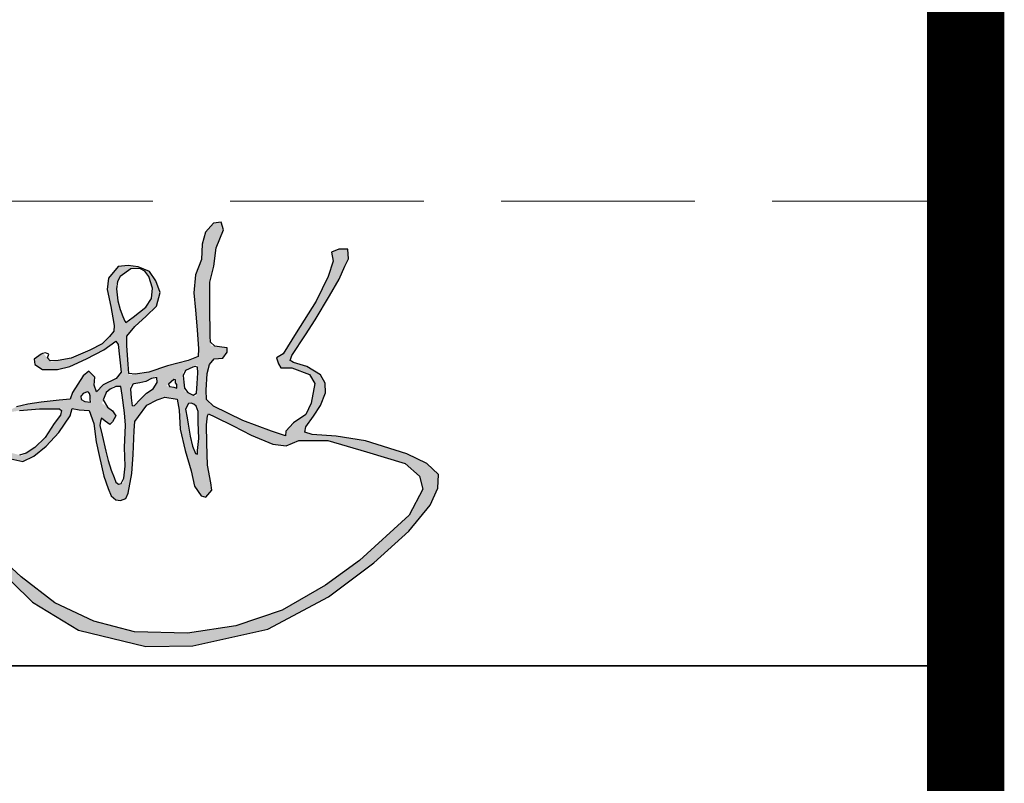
# Model space of a CAD drawing. Extents: x 1109697 to 1467097, y -139975 to 53891.
# Tile 139 of 256: x 1275675 to 1276947, y -122825 to -121839. Entities that reach past the tile are written whole.
import ezdxf

# ---------------------------------------------------------------- set-up
doc = ezdxf.new("R2010")
doc.units = 0
doc.header["$LTSCALE"] = 1000
doc.header["$MEASUREMENT"] = 0
doc.linetypes.add('DASH', pattern=[0.35, 0.25, -0.1])
doc.layers.add('PUB_TEXT', color=7, linetype='Continuous')
doc.layers.add('PUB_TITLE', color=4, linetype='Continuous')
doc.layers.add('不打印线', color=254, linetype='DASH', lineweight=0, plot=False)
doc.layers.add('图框', color=4, linetype='Continuous', lineweight=35)

# ---------------------------------------------------------------- blocks, each defined once
blk = doc.blocks.new('A$C64787331')
h = blk.add_hatch(color=256)
h.paths.add_polyline_path([(93811.26943449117, 17581.88924832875), (94013.76943449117, 16087.88924832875), (93932.26943449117, 14255.38924832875), (93978.76943449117, 12418.88924832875), (94139.76943449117, 11338.88924832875), (95020.76943449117, 10736.88924832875), (96130.26943449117, 9785.889248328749), (95964.76943449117, 8008.389248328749), (94433.76943449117, 7677.389248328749), (92116.26943449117, 7470.889248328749), (90005.76943449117, 6891.889248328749), (88847.26943449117, 6519.889248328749), (88710.76943449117, 4702.389248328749), (89181.76943449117, 2774.389248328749), (90169.76943449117, 1504.889248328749), (91205.26943449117, -1927.610751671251), (92100.76943449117, -7478.610751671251), (92594.26943449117, -12294.61075167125), (93334.26943449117, -18446.11075167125), (94233.26943449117, -26760.61075167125), (95270.26943449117, -36552.11075167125), (95565.76943449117, -40585.61075167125), (94778.26943449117, -42208.61075167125), (94778.26943449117, -44127.11075167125), (95615.26943449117, -46242.11075167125), (96550.76943449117, -47127.61075167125), (97848.76943449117, -46177.61075167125), (97848.76943449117, -41665.61075167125), (97346.76943449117, -31437.61075167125), (96342.76943449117, -25120.61075167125), (95138.76943449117, -16497.11075167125), (94623.76943449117, -8814.110751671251), (92993.26943449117, -1892.610751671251), (91172.76943449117, 3358.389248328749), (90793.26943449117, 5223.889248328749), (91336.76943449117, 5992.889248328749), (94869.26943449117, 6807.389248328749), (98265.76943449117, 6626.389248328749), (102658.7694344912, 5314.389248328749), (106553.2694344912, 3957.389248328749), (110312.2694344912, 2916.389248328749), (110855.7694344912, 3685.889248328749), (110357.2694344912, 4771.389248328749), (108772.2694344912, 5585.889248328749), (105873.7694344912, 6535.889248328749), (101571.7694344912, 7893.389248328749), (98356.26943449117, 9838.889248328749), (96363.76943449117, 12824.88924832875), (95457.76943449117, 16444.38924832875), (95774.76943449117, 19339.88924832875), (97460.76943449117, 22325.38924832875), (100968.7694344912, 26383.38924832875), (100507.2694344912, 27859.38924832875), (97553.26943449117, 27305.88924832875), (96537.76943449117, 24169.88924832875), (93029.76943449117, 20296.38924832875), (87859.76943449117, 15500.88924832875), (82909.26943449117, 11486.38924832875), (77946.26943449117, 6931.889248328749), (75003.26943449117, 3933.889248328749), (74871.76943449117, 3372.889248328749), (75791.76943449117, 3068.889248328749), (76996.76943449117, 3495.389248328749), (78254.26943449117, 4852.389248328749), (79635.76943449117, 6436.889248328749), (81734.26943449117, 8328.389248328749), (84088.26943449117, 10220.38924832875), (88130.76943449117, 13952.38924832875), (90689.76943449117, 16201.88924832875), (92838.76943449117, 17684.38924832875)])
h.paths.add_polyline_path([(139353.2694344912, 20365.88924832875), (138145.2694344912, 19509.38924832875), (138262.2694344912, 18613.88924832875), (139548.2694344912, 17757.38924832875), (142120.2694344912, 17757.38924832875), (144185.2694344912, 18263.38924832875), (146991.2694344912, 19548.38924832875), (149874.7694344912, 21105.38924832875), (151940.2694344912, 22545.88924832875), (152291.2694344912, 22000.88924832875), (152806.7694344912, 17339.88924832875), (151993.2694344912, 16276.88924832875), (149782.2694344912, 15172.88924832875), (148677.2694344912, 14006.88924832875), (148247.2694344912, 15111.38924832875), (148369.7694344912, 16460.88924832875), (147387.2694344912, 17503.88924832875), (146404.7694344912, 16706.38924832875), (144624.2694344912, 13884.38924832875), (144255.7694344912, 12780.38924832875), (142351.7694344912, 12595.88924832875), (139332.7694344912, 12284.88924832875), (137133.2694344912, 11923.88924832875), (135205.2694344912, 11502.38924832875), (133871.3100458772, 10859.08027013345), (133608.7694344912, 10509.38924832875), (135687.2694344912, 10870.38924832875), (139061.2694344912, 11171.38924832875), (142853.9275460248, 11171.38924832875), (142594.2694344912, 10072.88924832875), (141535.2694344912, 8675.389248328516), (140022.7694344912, 6332.889248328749), (138283.2694344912, 4670.889248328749), (136151.9275899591, 3270.017729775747), (134425.7694344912, 3726.389248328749), (133215.7694344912, 5086.389248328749), (132799.7694344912, 6257.389248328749), (132456.4194493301, 8028.591154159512), (132194.7694344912, 7692.889248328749), (131778.7694344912, 6446.389248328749), (132270.2694344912, 4746.389248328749), (132799.7694344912, 4179.389248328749), (134236.7694344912, 2743.889248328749), (136241.2694344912, 2290.889248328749), (138094.2694344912, 3197.389248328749), (140211.7694344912, 4897.389248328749), (142329.2694344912, 7201.889248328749), (144220.2694344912, 9959.889248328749), (144560.7694344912, 11206.38924832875), (145763.7694344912, 10989.38924832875), (147425.2694344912, 10894.38924832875), (148184.7694344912, 8712.889248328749), (148611.7694344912, 5582.889248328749), (149100.2694344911, 3340.389248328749), (149874.7694344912, -172.1107516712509), (150649.7694344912, -2255.610751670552), (151113.2694344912, -3485.610751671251), (151902.7694344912, -4157.110751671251), (152691.7694344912, -4274.110751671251), (153598.2694344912, -3923.610751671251), (154007.2694344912, -3047.610751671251), (154608.2694344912, 274.3892483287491), (154817.7694344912, 3466.889248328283), (154974.7694344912, 7497.389248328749), (155085.2694344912, 9010.889248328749), (155718.7694344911, 9893.389248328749), (157112.2694344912, 11749.38924832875), (159846.8833074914, 13196.16359652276), (162221.7694344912, 12780.88924832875), (162583.2694344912, 10924.38924832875), (162738.2694344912, 7727.889248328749), (163603.7694344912, 4150.889248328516), (164586.7694344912, 742.3892483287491), (165164.7694344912, -1857.110751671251), (166263.7694344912, -3474.610751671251), (167073.2694344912, -3705.610751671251), (168056.2694344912, -2492.610751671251), (167882.7694344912, -1279.610751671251), (167362.2694344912, 1666.889248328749), (167246.7694344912, 5363.889248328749), (167173.1214162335, 9559.799279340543), (167532.7694344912, 10339.38924832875), (168554.2694344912, 9829.389248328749), (171661.7694344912, 8293.889248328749), (174661.2694344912, 6707.889248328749), (178321.2694344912, 5245.389248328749), (180598.2694344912, 4920.389248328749), (182712.7694344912, 5813.889248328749), (187607.7694344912, 5836.389248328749), (194066.2694344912, 3928.389248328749), (200586.7694344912, 1985.889248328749), (202988.7694344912, -185.6107516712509), (203560.7694344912, -2356.610751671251), (201272.7694344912, -6699.610751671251), (192922.2694344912, -14356.11075167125), (187203.2694344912, -18470.11075167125), (179882.2694344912, -22698.11075167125), (172103.7694344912, -25326.61075167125), (163982.2694344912, -26583.61075167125), (155059.7694344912, -26355.11075167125), (148196.2694344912, -24526.61075167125), (141676.2694344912, -21441.11075167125), (135956.7694344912, -17098.61075167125), (131152.2694344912, -12641.61075167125), (127263.2694344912, -7613.610751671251), (124632.2694344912, -2928.110751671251), (123831.2694344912, -725.6107516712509), (124234.1579520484, 1488.03284034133), (124111.7694344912, 1460.889248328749), (123045.7694344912, -53.11075167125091), (122484.7694344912, -1959.110751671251), (122886.2694344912, -3398.610751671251), (125220.2694344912, -7075.110751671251), (130851.2694344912, -14448.61075167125), (137887.2694344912, -21334.11075167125), (145641.2694344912, -26068.11075167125), (156948.2694344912, -28777.61075167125), (164893.7694344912, -28677.11075167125), (177465.2694344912, -25863.61075167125), (187723.7694344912, -20438.11075167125), (195310.7694344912, -14719.61075167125), (201229.7694344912, -9437.110751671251), (204781.2694344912, -5021.610751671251), (206123.2694344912, -2183.110751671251), (206201.7694344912, 103.3892483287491), (204262.7694344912, 1953.889248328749), (200855.7694344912, 3616.889248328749), (193909.7694344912, 5781.889248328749), (188983.2694344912, 6544.389248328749), (184940.2694344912, 6855.389248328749), (183714.7694344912, 7229.389248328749), (183885.2694344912, 8113.389248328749), (185178.7694344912, 9915.889248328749), (186347.7694344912, 11706.88924832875), (187209.7694344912, 13858.88924832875), (187161.7694344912, 15485.38924832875), (186347.7694344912, 16872.38924832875), (184049.7694344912, 18259.38924832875), (181226.9926440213, 19099.32216442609), (181512.2694344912, 20124.88924832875), (183829.2694344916, 23592.38924832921), (185451.7694344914, 26113.88924832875), (187867.7694344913, 30150.38924832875), (189505.7694344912, 32948.38924832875), (190452.2694344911, 35154.88924832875), (191055.7694344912, 36407.88924832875), (190963.2694344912, 37985.88924832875), (189429.7694344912, 38032.38924832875), (188221.7694344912, 37521.88924832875), (188500.7694344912, 35990.38924832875), (187617.7694344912, 33437.38924832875), (185620.2694344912, 29259.88924832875), (182275.2694344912, 23922.38924832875), (180091.7694344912, 20394.88924832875), (178930.2694344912, 19745.38924832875), (179301.7694344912, 18724.38924832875), (179673.2694344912, 18074.38924832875), (181531.7694344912, 18027.88924832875), (184512.7694344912, 16923.38924832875), (185387.2694344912, 15408.38924832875), (184804.2694344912, 12087.38924832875), (183871.2694344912, 10222.88924832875), (181829.7694344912, 8824.389248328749), (180546.7694344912, 7426.389248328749), (180488.2694344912, 6610.389248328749), (178097.2694344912, 7426.389248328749), (173256.7694344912, 9174.389248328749), (168357.7694344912, 11621.38924832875), (167191.2694344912, 12728.38924832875), (167132.7694344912, 14301.38924832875), (167382.9332580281, 18299.00714844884), (168474.2694344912, 19545.38924832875), (169932.2694344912, 19661.88924832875), (170632.2694344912, 20710.38924832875), (170632.2694344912, 21409.88924832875), (169740.2694344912, 21544.38924832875), (167873.6317135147, 21824.09948786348), (167811.7694344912, 23378.38924832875), (167737.7694344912, 28349.38924832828), (167737.7694344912, 32481.88924832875), (168427.2694344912, 35121.88924832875), (168771.7694344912, 38221.38924832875), (170035.7694344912, 41263.38924832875), (169633.7694344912, 42525.88924832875), (168369.7694344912, 42353.88924832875), (166990.7694344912, 40861.38924832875), (166416.2694344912, 38852.88924832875), (166301.2694344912, 36269.88924832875), (165324.7694344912, 33687.38924832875), (165037.2694344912, 30645.38924832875), (165324.7694344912, 27775.38924832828), (165609.2694344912, 24448.38924832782), (165834.7694344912, 21250.38924832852), (165789.7694344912, 19944.38924832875), (164084.2694344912, 19271.88924832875), (160631.7694344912, 18366.88924832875), (157462.7694344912, 17349.38924832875), (154143.0779214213, 16863.70285803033), (154010.2694344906, 18649.88924833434), (153781.7694344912, 21766.88924832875), (153781.7694344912, 23390.38924832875), (155129.2694344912, 25013.88924832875), (156992.2694344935, 26756.38924833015), (158750.2694344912, 28408.88924832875), (159377.2694344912, 30711.38924832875), (158657.7694344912, 32684.38924832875), (157579.7694344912, 34267.88924832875), (155677.7694344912, 35027.88924832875), (153965.7694344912, 35281.38924832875), (152316.7694344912, 35091.38924832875), (150678.2694344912, 33125.38924832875), (150478.2694344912, 31227.38924832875), (151048.7694344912, 28376.38924832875), (151623.0071405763, 25276.47891971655), (151589.2694344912, 24227.88924832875), (150118.0339601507, 22390.07668326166), (147545.7694344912, 21026.88924832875), (144403.7694344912, 19690.88924832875), (141031.5661031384, 19074.01347478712), (139689.6456281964, 20477.46305447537), (139550.2694344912, 20437.38924832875)])
h.paths.add_polyline_path([(147420.4913572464, 14154.38381797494), (147833.9196184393, 12232.30505979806), (146106.1604710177, 12486.28207732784), (145994.7034891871, 13596.94112434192)], flags=16)
h.paths.add_polyline_path([(151438.0615136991, 14916.88924832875), (152779.7694344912, 14916.88924832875), (152993.7694344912, 13455.38924832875), (153386.2694344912, 10496.88924832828), (153529.2694344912, 8393.389248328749), (153386.2694344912, 4650.889248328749), (153457.7694344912, 1513.889248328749), (153152.8808926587, -1300.735478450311), (152071.6633411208, -1569.827739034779), (151620.7694344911, -409.1107516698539), (151120.7694344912, 862.8892483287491), (150620.7694344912, 2452.389248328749), (150256.7694344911, 4042.389248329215), (149620.2694344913, 6722.389248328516), (149158.4758671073, 8566.744265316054), (149529.2694344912, 9584.389248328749), (150120.2694344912, 9084.889248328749), (150893.2694344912, 8539.389248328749), (151348.2694344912, 8948.389248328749), (151939.2694344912, 9993.389248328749), (151348.2694344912, 10810.88924832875), (149589.261277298, 12105.71469737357), (150243.4429420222, 13849.13282585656)], flags=16)
h.paths.add_polyline_path([(155930.7694344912, 15544.88924832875), (156938.7694344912, 15768.88924832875), (158795.1444038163, 16696.10174613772), (158870.7694344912, 15600.88924832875), (158170.7694344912, 14537.88924832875), (157078.7694344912, 13782.38924832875), (155986.7694344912, 12747.38924832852), (154707.1189625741, 11393.80938990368), (154502.7694344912, 13027.38924832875), (154342.0893872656, 15073.90788553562), (154950.7694344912, 15376.88924832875)], flags=16)
h.paths.add_polyline_path([(153064.2694344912, 26684.88924832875), (152655.7694344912, 27838.38924832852), (152270.7694344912, 29327.38924832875), (151938.0584131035, 32085.91638615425), (152631.7694344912, 33435.38924832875), (154432.7694344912, 34726.88924832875), (156471.7530648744, 34735.52338096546), (157440.7694344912, 33387.38924832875), (158089.7694344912, 31441.38924832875), (157921.7694344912, 29687.88924832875), (156935.7694344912, 28270.38924832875), (154843.7694344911, 26588.88924832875), (153564.4275164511, 25655.34306663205)], flags=16)
h.paths.add_polyline_path([(161942.7694344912, 16279.56104601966), (161942.7694344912, 15538.88924832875), (162162.7694344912, 15256.88924832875), (162193.7694344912, 14629.88924832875), (161660.7694344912, 14786.88924832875), (160402.2083343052, 15004.93517698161)], flags=16)
h.paths.add_polyline_path([(165632.5722342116, 18564.10694868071), (165730.2694344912, 17201.88924832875), (165589.2694344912, 15410.88924832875), (165447.3060530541, 13237.03291930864), (163479.4716530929, 14144.51891447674), (163374.7694344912, 15656.38924832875), (163207.8824836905, 17387.24533806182)], flags=16)
h.paths.add_polyline_path([(163623.2694344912, 11126.88924832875), (164243.1280048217, 12202.769724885), (165387.2937144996, 11821.38115499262), (165739.7694344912, 10709.38924832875), (165765.2694344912, 8913.389248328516), (165853.7694344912, 6180.389248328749), (165633.2694344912, 4152.889248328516), (165633.2694344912, 3535.889248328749), (165324.2694344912, 3623.889248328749), (164838.7694344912, 4857.889248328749), (164397.7694344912, 6577.389248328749), (164088.7694344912, 8560.889248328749), (163926.7694344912, 9638.889248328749)], flags=16)
h.paths.add_polyline_path([(69467.26943449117, 10247.88924832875), (64126.76943449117, 5531.889248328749), (57832.26943449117, 482.3892483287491), (53016.26943449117, -3138.110751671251), (49630.76943449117, -5139.110751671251), (48724.76943449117, -5329.610751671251), (49773.76943449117, -4091.110751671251), (53302.26943449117, -375.1107516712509), (56258.76943449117, 2625.889248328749), (59505.26943449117, 7635.889248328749), (62062.76943449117, 12117.38924832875), (63614.26943449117, 15384.38924832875), (65160.76943449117, 19545.88924832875), (66450.76943449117, 21276.38924832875), (67077.76943449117, 22933.88924832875), (69122.26943449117, 24888.88924832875), (73055.26943449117, 27801.38924832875), (76433.26943449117, 30667.38924832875), (78469.26943449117, 32562.88924832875), (78376.26943449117, 33353.38924832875), (77533.76943449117, 33782.38924832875), (76913.76943449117, 33845.88924832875), (76722.76943449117, 33265.38924832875), (75435.26943449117, 31300.38924832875), (70241.26943449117, 26995.38924832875), (67726.26943449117, 25066.38924832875), (67277.26943449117, 24707.38924832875), (67412.26943449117, 26322.38924832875), (68066.76943449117, 29704.88924832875), (68418.76943449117, 33172.88924832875), (68922.26943449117, 35434.88924832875), (69928.26943449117, 37243.88924832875), (69635.26943449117, 38130.38924832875), (68241.26943449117, 38347.88924832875), (67456.76943449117, 37912.88924832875), (67012.76943449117, 35083.88924832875), (66246.76943449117, 29291.38924832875), (65481.26943449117, 24373.38924832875), (64861.76943449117, 23052.38924832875), (63137.76943449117, 21635.88924832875), (59689.76943449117, 19416.38924832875), (55322.26943449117, 16660.38924832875), (52832.26943449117, 15091.38924832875), (50111.76943449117, 14134.38924832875), (48541.26943449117, 14210.88924832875), (46489.15335441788, 14318.70990775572), (46205.76943449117, 14323.88924832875), (45468.76943449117, 13398.38924832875), (45545.26943449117, 12349.88924832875), (46620.26943449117, 11608.38924832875), (47746.76943449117, 11531.88924832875), (49180.26943449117, 12042.88924832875), (51253.76943449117, 13117.38924832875), (56288.26943449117, 15855.88924832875), (60124.26943449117, 18533.38924832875), (62405.76943449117, 20041.88924832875), (63594.76943449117, 20812.38924832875), (63626.76943449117, 20298.88924832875), (63080.26943449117, 18179.88924832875), (60186.76943449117, 11242.38924832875), (55993.26943449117, 4506.389248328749), (49332.76943449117, -3298.110751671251), (46454.26943449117, -6255.110751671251), (40593.76943449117, -10464.61075167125), (33219.26943449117, -14870.61075167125), (24398.76943449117, -20143.11075167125), (21579.26943449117, -21948.61075167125), (21072.76943449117, -23754.61075167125), (22012.76943449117, -24549.11075167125), (24037.26943449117, -24476.61075167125), (27435.26943449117, -21515.11075167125), (34303.76943449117, -16676.11075167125), (44353.26943449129, -10247.61075167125), (46377.76943449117, -8947.610751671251), (46377.76943449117, -10103.11075167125), (47332.76943449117, -10418.61075167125), (48467.76943449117, -10099.61075167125), (49567.26943449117, -9533.110751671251), (50595.76943449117, -8611.610751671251), (52759.26943449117, -7761.110751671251), (52120.76943449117, -7584.110751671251), (50276.76943449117, -8222.110751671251), (47953.15773193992, -9173.557104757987), (47900.26943449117, -8434.610751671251), (48715.76943449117, -7371.610751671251), (50843.76943449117, -6025.110751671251), (57737.26943449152, -1161.610751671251), (59643.26943449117, 198.3892483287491), (59643.26943449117, -1524.110751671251), (58191.26943449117, -4063.110751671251), (57465.26943449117, -7508.610751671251), (56285.26943449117, -10138.11075167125), (55831.76943449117, -12132.61075167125), (56013.26943449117, -14127.11075167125), (56338.26943449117, -15566.11075167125), (56827.76943449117, -15744.11075167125), (57851.76943449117, -13698.11075167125), (58163.76943449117, -11429.61075167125), (58875.76943449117, -8939.110751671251), (59543.76943449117, -6893.110751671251), (60345.26943449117, -4669.110751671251), (61369.26943449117, -2712.110751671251), (63461.76943449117, -2089.610751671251), (64307.76943449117, -2934.610751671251), (65554.26943449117, -4758.110751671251), (66150.04316213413, -7338.309329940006), (65064.76943449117, -7293.110751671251), (62882.76943449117, -7337.610751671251), (61725.26943449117, -7827.110751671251), (63283.76943449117, -7827.110751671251), (66189.92936599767, -8079.696917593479), (66800.76943449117, -9606.110751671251), (66845.26943449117, -11341.11075167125), (67023.26943449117, -12408.11075167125), (66756.26943449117, -13876.11075167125), (65865.76943449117, -14721.11075167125), (63951.26943449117, -15121.61075167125), (62482.26943449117, -14765.61075167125), (60516.72987416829, -14687.0244889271), (61502.76943449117, -15344.11075167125), (63194.76943449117, -15966.61075167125), (65064.76943449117, -16456.11075167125), (66756.26943449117, -15744.11075167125), (68314.76943449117, -14054.11075167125), (68581.76943449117, -11963.61075167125), (68492.76943449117, -10140.11075167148), (68359.07507593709, -8669.973535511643), (69845.26943449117, -8640.110751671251), (72216.93792621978, -8868.382208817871), (73199.26943449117, -10615.11075167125), (74149.26943449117, -11285.11075167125), (75231.76943449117, -11399.11075167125), (76383.26943449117, -10988.11075167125), (77507.26943449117, -10276.11075167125), (77918.76943449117, -9673.610751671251), (77178.26943449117, -9180.610751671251), (75505.76943449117, -8304.110751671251), (72819.26943449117, -7701.610751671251), (70762.76943449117, -7537.110751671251), (68134.2186967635, -7437.599597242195), (67678.26943449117, -5967.610751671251), (67093.26943449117, -4248.610751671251), (66267.26943449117, -2735.610751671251), (64993.76943449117, -1119.610751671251), (63376.26943449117, -535.1107516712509), (62309.26943449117, -397.6107516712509), (62761.76943449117, 1117.889248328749), (63625.76943449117, 3060.389248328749), (65224.26943449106, 4398.389248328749), (69537.76943449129, 7867.889248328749), (72538.76943449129, 10182.88924832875), (74283.26943449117, 11486.38924832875), (74903.26943449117, 13010.88924832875), (73425.26943449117, 13201.38924832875), (72709.76943449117, 12629.88924832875), (71517.76943449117, 12439.38924832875)])
for points in [[(135687.2694344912, 10870.38924832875), (139061.2694344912, 11171.38924832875), (142435.2694344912, 11171.38924832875), (142780.7694344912, 10861.88924832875), (142594.2694344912, 10072.88924832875), (141535.2694344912, 8675.389248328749), (140022.7694344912, 6332.889248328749), (138283.2694344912, 4670.889248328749), (136846.2694344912, 3726.389248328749), (135711.7694344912, 3386.389248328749)], [(134236.7694344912, 2743.889248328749), (136241.2694344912, 2290.889248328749), (138094.2694344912, 3197.389248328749), (140211.7694344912, 4897.389248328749), (142329.2694344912, 7201.889248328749), (144220.2694344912, 9959.889248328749), (144560.7694344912, 11206.38924832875), (145763.7694344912, 10989.38924832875), (147425.2694344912, 10894.38924832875), (148184.7694344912, 8712.889248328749), (148611.7694344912, 5582.889248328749), (149100.2694344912, 3340.389248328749), (149874.7694344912, -172.1107516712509), (150649.7694344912, -2255.610751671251), (151113.2694344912, -3485.610751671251), (151902.7694344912, -4157.110751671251), (152691.7694344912, -4274.110751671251), (153598.2694344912, -3923.610751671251), (154007.2694344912, -3047.610751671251), (154608.2694344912, 274.3892483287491), (154817.7694344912, 3466.889248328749), (154974.7694344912, 7497.389248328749), (155085.2694344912, 9010.889248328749), (155718.7694344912, 9893.389248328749), (157112.2694344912, 11749.38924832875), (158867.2694344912, 12677.88924832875), (160157.2694344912, 13141.88924832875), (162221.7694344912, 12780.88924832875), (162583.2694344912, 10924.38924832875), (162738.2694344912, 7727.889248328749), (163603.7694344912, 4150.889248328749), (164586.7694344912, 742.3892483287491), (165164.7694344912, -1857.110751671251), (166263.7694344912, -3474.610751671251), (167073.2694344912, -3705.610751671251), (168056.2694344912, -2492.610751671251), (167882.7694344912, -1279.610751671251), (167362.2694344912, 1666.889248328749), (167246.7694344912, 5363.889248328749), (167192.2694344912, 8468.889248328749), (167362.7694344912, 9970.889248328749), (167532.7694344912, 10339.38924832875), (168554.2694344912, 9829.389248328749), (171661.7694344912, 8293.889248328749), (174661.2694344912, 6707.889248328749), (178321.2694344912, 5245.389248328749), (180598.2694344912, 4920.389248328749), (182712.7694344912, 5813.889248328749), (187607.7694344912, 5836.389248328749), (194066.2694344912, 3928.389248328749), (200586.7694344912, 1985.889248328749), (202988.7694344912, -185.6107516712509), (203560.7694344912, -2356.610751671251), (201272.7694344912, -6699.610751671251), (192922.2694344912, -14356.11075167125), (187203.2694344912, -18470.11075167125), (179882.2694344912, -22698.11075167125), (172103.7694344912, -25326.61075167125), (163982.2694344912, -26583.61075167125), (155059.7694344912, -26355.11075167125), (148196.2694344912, -24526.61075167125), (141676.2694344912, -21441.11075167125), (135956.7694344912, -17098.61075167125), (131152.2694344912, -12641.61075167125)], [(130851.2694344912, -14448.61075167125), (137887.2694344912, -21334.11075167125), (145641.2694344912, -26068.11075167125), (156948.2694344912, -28777.61075167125), (164893.7694344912, -28677.11075167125), (177465.2694344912, -25863.61075167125), (187723.7694344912, -20438.11075167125), (195310.7694344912, -14719.61075167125), (201229.7694344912, -9437.110751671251), (204781.2694344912, -5021.610751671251), (206123.2694344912, -2183.110751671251), (206201.7694344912, 103.3892483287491), (204262.7694344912, 1953.889248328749), (200855.7694344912, 3616.889248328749), (193909.7694344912, 5781.889248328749), (188983.2694344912, 6544.389248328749), (184940.2694344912, 6855.389248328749), (183714.7694344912, 7229.389248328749), (183885.2694344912, 8113.389248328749), (185178.7694344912, 9915.889248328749), (186347.7694344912, 11706.88924832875), (187209.7694344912, 13858.88924832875), (187161.7694344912, 15485.38924832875), (186347.7694344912, 16872.38924832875), (184049.7694344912, 18259.38924832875), (181799.7694344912, 18928.88924832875), (181272.7694344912, 19263.88924832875), (181512.2694344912, 20124.88924832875), (183829.2694344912, 23592.38924832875), (185451.7694344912, 26113.88924832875), (187867.7694344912, 30150.38924832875), (189505.7694344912, 32948.38924832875), (190452.2694344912, 35154.88924832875), (191055.7694344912, 36407.88924832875), (190963.2694344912, 37985.88924832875), (189429.7694344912, 38032.38924832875), (188221.7694344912, 37521.88924832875), (188500.7694344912, 35990.38924832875), (187617.7694344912, 33437.38924832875), (185620.2694344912, 29259.88924832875), (182275.2694344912, 23922.38924832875), (180091.7694344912, 20394.88924832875), (178930.2694344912, 19745.38924832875), (179301.7694344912, 18724.38924832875), (179673.2694344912, 18074.38924832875), (181531.7694344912, 18027.88924832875), (184512.7694344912, 16923.38924832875), (185387.2694344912, 15408.38924832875), (184804.2694344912, 12087.38924832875), (183871.2694344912, 10222.88924832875), (181829.7694344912, 8824.389248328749), (180546.7694344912, 7426.389248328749), (180488.2694344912, 6610.389248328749), (178097.2694344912, 7426.389248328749), (173256.7694344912, 9174.389248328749), (168357.7694344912, 11621.38924832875), (167191.2694344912, 12728.38924832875), (167132.7694344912, 14301.38924832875), (167307.7694344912, 17097.88924832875), (167657.7694344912, 18612.88924832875), (168474.2694344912, 19545.38924832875), (169932.2694344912, 19661.88924832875), (170632.2694344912, 20710.38924832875), (170632.2694344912, 21409.88924832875), (169740.2694344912, 21544.38924832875), (168595.7694344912, 21715.88924832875), (167851.7694344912, 22373.38924832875), (167811.7694344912, 23378.38924832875), (167737.7694344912, 28349.38924832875), (167737.7694344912, 32481.88924832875), (168427.2694344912, 35121.88924832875), (168771.7694344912, 38221.38924832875), (170035.7694344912, 41263.38924832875), (169633.7694344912, 42525.88924832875), (168369.7694344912, 42353.88924832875), (166990.7694344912, 40861.38924832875), (166416.2694344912, 38852.88924832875), (166301.2694344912, 36269.88924832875), (165324.7694344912, 33687.38924832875), (165037.2694344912, 30645.38924832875), (165324.7694344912, 27775.38924832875), (165609.2694344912, 24448.38924832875), (165834.7694344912, 21250.38924832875), (165789.7694344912, 19944.38924832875), (164084.2694344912, 19271.88924832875), (160631.7694344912, 18366.88924832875), (157462.7694344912, 17349.38924832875), (155142.2694344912, 17009.88924832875), (154123.7694344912, 17123.38924832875), (154010.2694344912, 18649.88924832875), (153781.7694344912, 21766.88924832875), (153781.7694344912, 23390.38924832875), (155129.2694344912, 25013.88924832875), (156992.2694344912, 26756.38924832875), (158750.2694344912, 28408.88924832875), (159377.2694344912, 30711.38924832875), (158657.7694344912, 32684.38924832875), (157579.7694344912, 34267.88924832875), (155677.7694344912, 35027.88924832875), (153965.7694344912, 35281.38924832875), (152316.7694344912, 35091.38924832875), (150678.2694344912, 33125.38924832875), (150478.2694344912, 31227.38924832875), (151048.7694344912, 28376.38924832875), (151402.7694344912, 26465.38924832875), (151620.2694344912, 25191.38924832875), (151589.2694344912, 24227.88924832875), (150842.7694344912, 23295.38924832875), (149598.7694344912, 22114.88924832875), (147545.7694344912, 21026.88924832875), (144403.7694344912, 19690.88924832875), (142195.2694344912, 19286.88924832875), (140866.2694344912, 19246.88924832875), (140408.2694344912, 19725.88924832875), (140626.2694344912, 20335.38924832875), (140103.2694344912, 20596.38924832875), (139550.2694344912, 20437.38924832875), (139353.2694344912, 20365.88924832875), (138145.2694344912, 19509.38924832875), (138262.2694344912, 18613.88924832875), (139548.2694344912, 17757.38924832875), (142120.2694344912, 17757.38924832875), (144185.2694344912, 18263.38924832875), (146991.2694344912, 19548.38924832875), (149874.7694344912, 21105.38924832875), (151940.2694344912, 22545.88924832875), (152291.2694344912, 22000.88924832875), (152806.7694344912, 17339.88924832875), (151993.2694344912, 16276.88924832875), (149782.2694344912, 15172.88924832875), (148677.2694344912, 14006.88924832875), (148247.2694344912, 15111.38924832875), (148369.7694344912, 16460.88924832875), (147387.2694344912, 17503.88924832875), (146404.7694344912, 16706.38924832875), (144624.2694344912, 13884.38924832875), (144255.7694344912, 12780.38924832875), (142351.7694344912, 12595.88924832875), (139332.7694344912, 12284.88924832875), (137133.2694344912, 11923.88924832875), (135205.2694344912, 11502.38924832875)]]:
    blk.add_lwpolyline(points)
for points in [[(152174.7694344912, 32546.38924832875), (152030.2694344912, 31321.38924832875), (152270.7694344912, 29327.38924832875), (152655.7694344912, 27838.38924832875), (153064.2694344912, 26684.88924832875), (153449.2694344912, 25892.38924832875), (153593.2694344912, 25676.38924832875), (154843.7694344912, 26588.88924832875), (156935.7694344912, 28270.38924832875), (157921.7694344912, 29687.88924832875), (158089.7694344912, 31441.38924832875), (157440.7694344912, 33387.38924832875), (156767.2694344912, 34324.38924832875), (155967.7694344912, 34733.38924832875), (154432.7694344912, 34726.88924832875), (152631.7694344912, 33435.38924832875)], [(164851.2694344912, 18184.88924832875), (163621.2694344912, 17587.88924832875), (163269.7694344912, 16745.38924832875), (163374.7694344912, 15656.38924832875), (163445.2694344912, 14638.38924832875), (164007.7694344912, 13900.88924832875), (164921.7694344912, 13479.38924832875), (165483.7694344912, 13795.38924832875), (165589.2694344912, 15410.88924832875), (165730.2694344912, 17201.88924832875), (165659.7694344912, 18184.88924832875), (165237.7694344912, 18290.38924832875)], [(150211.2694344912, 13763.38924832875), (149802.2694344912, 12673.38924832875), (150484.2694344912, 11446.88924832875), (151348.2694344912, 10810.88924832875), (151939.2694344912, 9993.389248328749), (151348.2694344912, 8948.389248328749), (150893.2694344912, 8539.389248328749), (150120.2694344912, 9084.889248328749), (149529.2694344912, 9584.389248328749), (149347.2694344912, 9084.889248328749), (149210.7694344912, 8357.889248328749), (149620.2694344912, 6722.389248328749), (150256.7694344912, 4042.389248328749), (150620.7694344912, 2452.389248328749), (151120.7694344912, 862.8892483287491), (151620.7694344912, -409.1107516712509), (151923.7694344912, -1189.110751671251), (152347.7694344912, -1501.110751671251), (152793.7694344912, -1390.110751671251), (153239.7694344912, -498.6107516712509), (153457.7694344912, 1513.889248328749), (153386.2694344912, 4650.889248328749), (153529.2694344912, 8393.389248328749), (153386.2694344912, 10496.88924832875), (152993.7694344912, 13455.38924832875), (152779.7694344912, 14916.88924832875), (151923.2694344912, 14916.88924832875), (150959.7694344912, 14489.38924832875), (150281.7694344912, 13883.38924832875)], [(154726.7694344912, 15209.38924832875), (154390.7694344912, 14453.88924832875), (154502.7694344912, 13027.38924832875), (154670.7694344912, 11684.38924832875), (155034.7694344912, 11740.38924832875), (155986.7694344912, 12747.38924832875), (157078.7694344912, 13782.38924832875), (158170.7694344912, 14537.88924832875), (158870.7694344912, 15600.88924832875), (158814.7694344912, 16411.88924832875), (157890.7694344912, 16244.38924832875), (156938.7694344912, 15768.88924832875), (155930.7694344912, 15544.88924832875), (154950.7694344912, 15376.88924832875), (154726.7694344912, 15265.38924832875)], [(161691.7694344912, 16071.88924832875), (160782.2694344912, 15319.38924832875), (160939.2694344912, 14911.88924832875), (161660.7694344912, 14786.88924832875), (162193.7694344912, 14629.88924832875), (162162.7694344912, 15256.88924832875), (161942.7694344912, 15538.88924832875), (161942.7694344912, 16008.88924832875)], [(147077.7694344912, 14020.38924832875), (146424.2694344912, 13764.88924832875), (146026.2694344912, 13282.38924832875), (146083.2694344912, 12714.38924832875), (146680.2694344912, 12401.88924832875), (147646.2694344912, 12259.88924832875), (147589.7694344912, 12770.88924832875), (147589.7694344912, 13367.38924832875), (147504.2694344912, 13764.88924832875), (147305.2694344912, 13935.38924832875)], [(164147.2694344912, 12036.38924832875), (163623.2694344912, 11126.88924832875), (163926.7694344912, 9638.889248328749), (164088.7694344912, 8560.889248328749), (164397.7694344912, 6577.389248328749), (164838.7694344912, 4857.889248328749), (165324.2694344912, 3623.889248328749), (165633.2694344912, 3535.889248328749), (165633.2694344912, 4152.889248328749), (165853.7694344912, 6180.389248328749), (165765.2694344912, 8913.389248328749), (165739.7694344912, 10709.38924832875), (165458.7694344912, 11595.88924832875), (165025.7694344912, 11941.88924832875), (164571.2694344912, 12093.38924832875)]]:
    blk.add_lwpolyline(points, close=True)
blk = doc.blocks.new('图签01')
at = {"layer": '不打印线', "linetype": 'DASH'}
blk.add_line((1795183, 99664.53138500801), (1797883.00003872, 99664.53138500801), dxfattribs=at)
at = {"layer": '图框', "linetype": 'Continuous'}
blk.add_line((1793883.000038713, 99064.5313850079), (1797883.000038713, 99064.5313850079), dxfattribs=at)
at = {"layer": 'PUB_TEXT', "xscale": 0.007678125, "yscale": 0.007678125, "zscale": 0.007678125}
blk.add_blockref('A$C64787331', (1795618.68061215, 99310.70738311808), dxfattribs=at)

msp = doc.modelspace()

# ---------------------------------------------------------------- linework, layer by layer
at = {"layer": 'PUB_TITLE', "const_width": 100}
msp.add_lwpolyline([(1196297.000441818, -138975.3534605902), (1276897.000441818, -138975.3534605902), (1276897.000441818, -81575.35346059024), (1196297.000441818, -81575.35346059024)], close=True, dxfattribs=at)

# ---------------------------------------------------------------- block references
at = {"layer": 'PUB_TEXT'}
msp.add_blockref('图签01', (-520985.9995968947, -221737.8382944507), dxfattribs=at)

doc.saveas('drawing.dxf')
